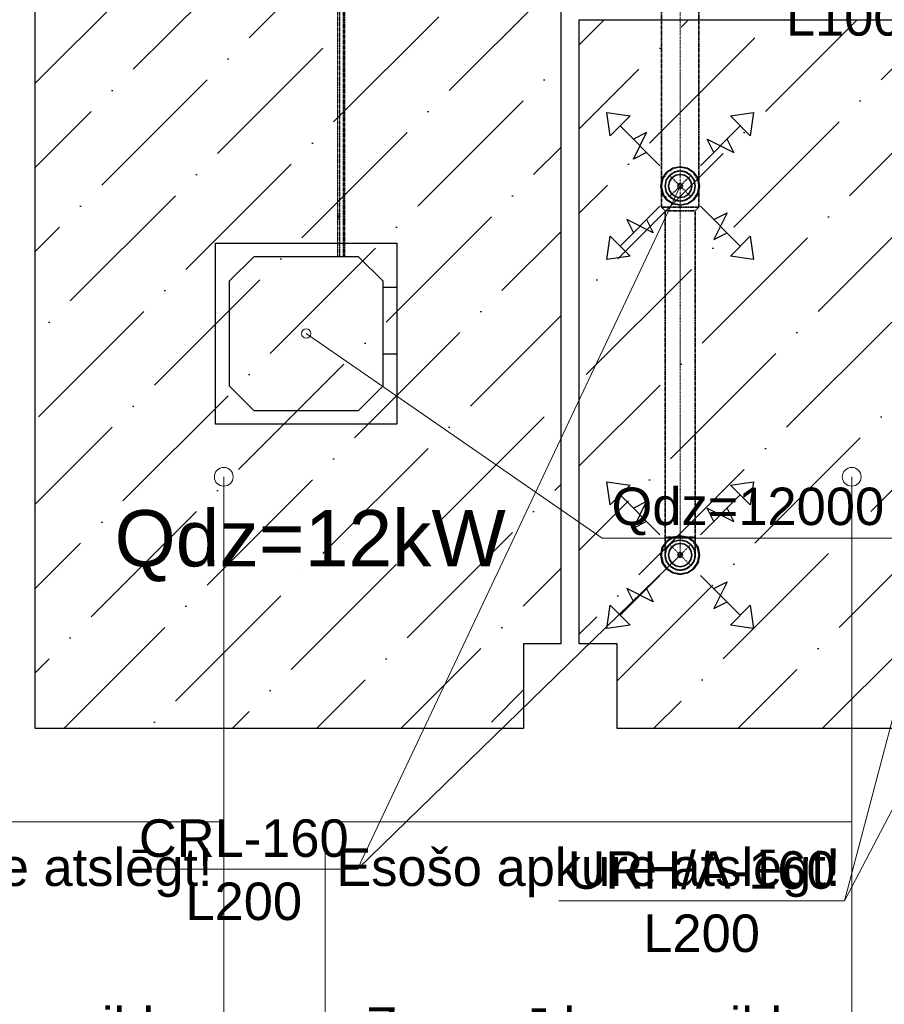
# Model space of a CAD drawing. Header units: millimetres. Extents: x -134161 to 355560, y -27497 to 30328.
# Tile 75 of 95: x 169603 to 174209, y -17907 to -12658. Entities that reach past the tile are written whole.
import ezdxf

# ---------------------------------------------------------------- set-up
doc = ezdxf.new("R2010")
doc.units = ezdxf.units.MM
for name, pattern in [('CenterLine', [17.2, 13, -2, 0.2, -2]), ('HIDDEN', [9.525, 6.35, -3.175]), ('UnderCeiling', [6.7, 4.2, -1, 0.5, -1])]:
    doc.linetypes.add(name, pattern=pattern)
doc.layers.add('AVK-A_uzdevums', color=1, linetype='CONTINUOUS', lineweight=30)
doc.layers.add('AVK-K_uzdevums', color=6, linetype='CONTINUOUS', lineweight=30)
for name, color, linetype in [('Dz1-Atpakalgaita', 7, 'CONTINUOUS'), ('Dz1-Fenkoils', 7, 'CONTINUOUS'), ('Dz1-Radiators', 7, 'CONTINUOUS'), ('Dz1-Teksts-', 7, 'CONTINUOUS'), ('Dz1-Turpgaita', 7, 'CONTINUOUS'), ('Vent-PN6-P-Plusmas bulta', 7, 'CONTINUOUS'), ('Vent-PN7-N-Teksts-', 7, 'CONTINUOUS'), ('Vent-PN7-P', 7, 'CONTINUOUS'), ('Vent-PN7-P-Iekarta', 7, 'CONTINUOUS'), ('Vent-PN7-P-Teksts-', 7, 'CONTINUOUS')]:
    doc.layers.add(name, color=color, linetype=linetype)
doc.styles.add('Arial', font='arial.ttf', dxfattribs={"height": 187.5})
doc.styles.add('PBL', font='arial.ttf')
pattern_1 = [(45, (141751.17, -16683.6), (168.3798, 617.3926), [793.75, -158.75, 0, -158.75])]

# ---------------------------------------------------------------- blocks, each defined once
blk = doc.blocks.new('*U1132')
at = {"layer": 'Vent-PN7-N-Teksts-', "color": 7, "linetype": 'Continuous', "lineweight": 15}
for p, q in [((33240.1, 4883, 2300), (33006, 4212.4, 2300)), ((33006, 4212.4, 2300), (31482.9, 4212.4, 2300))]:
    blk.add_line(p, q, dxfattribs=at)
at = {"layer": 'Vent-PN7-N-Teksts-', "color": 7, "linetype": 'Continuous', "lineweight": 25, "style": 'Arial'}
for s, p in [('URH/A-125', (31530.2, 4277.4, 2300)), ('L100', (31933.6, 3940.5, 2300))]:
    blk.add_text(s, height=200, dxfattribs=at).set_placement(p)
blk = doc.blocks.new('*U1136')
at = {"layer": 'Vent-PN7-N-Teksts-', "color": 7, "linetype": 'Continuous', "lineweight": 15}
for p, q in [((33240.1, 3105.8, 2300), (32246.2, -672.7, 2300)), ((32246.2, -672.7, 2300), (30723.1, -672.7, 2300))]:
    blk.add_line(p, q, dxfattribs=at)
at = {"layer": 'Vent-PN7-N-Teksts-', "color": 7, "linetype": 'Continuous', "lineweight": 25, "style": 'Arial'}
for s, p in [('URH/A-160', (30770.4, -607.7, 2300)), ('L200', (31173.8, -944.6, 2300))]:
    blk.add_text(s, height=200, dxfattribs=at).set_placement(p)
blk = doc.blocks.new('*U1137')
at = {"layer": 'Vent-PN7-N-Teksts-', "color": 7, "linetype": 'Continuous', "lineweight": 15}
for p, q in [((33240.1, 1232, 2300), (32246.2, -672.7, 2300)), ((32246.2, -672.7, 2300), (30723.1, -672.7, 2300))]:
    blk.add_line(p, q, dxfattribs=at)
at = {"layer": 'Vent-PN7-N-Teksts-', "color": 7, "linetype": 'Continuous', "lineweight": 25, "style": 'Arial'}
for s, p in [('URH/A-160', (30770.4, -607.7, 2300)), ('L200', (31173.8, -944.6, 2300))]:
    blk.add_text(s, height=200, dxfattribs=at).set_placement(p)
blk = doc.blocks.new('*U1175')
at = {"layer": 'Vent-PN7-P-Teksts-', "color": 7, "linetype": 'Continuous', "lineweight": 15}
for p, q in [((31370.4, 1171.5, 2300), (29651.4, -502.5, 2300)), ((29651.4, -502.5, 2300), (28438.7, -502.5, 2300))]:
    blk.add_line(p, q, dxfattribs=at)
at = {"layer": 'Vent-PN7-P-Teksts-', "color": 7, "linetype": 'Continuous', "lineweight": 25, "style": 'Arial'}
for s, p in [('CRL-160', (28486, -437.5, 2300)), ('L200', (28734.3, -774.3, 2300))]:
    blk.add_text(s, height=200, dxfattribs=at).set_placement(p)
blk = doc.blocks.new('*U1176')
at = {"layer": 'Vent-PN7-P-Teksts-', "color": 7, "linetype": 'Continuous', "lineweight": 15}
for p, q in [((31370.4, 3138.9, 2300), (29651.4, -502.5, 2300)), ((29651.4, -502.5, 2300), (28438.7, -502.5, 2300))]:
    blk.add_line(p, q, dxfattribs=at)
at = {"layer": 'Vent-PN7-P-Teksts-', "color": 7, "linetype": 'Continuous', "lineweight": 25, "style": 'Arial'}
for s, p in [('CRL-160', (28486, -437.5, 2300)), ('L200', (28734.3, -774.3, 2300))]:
    blk.add_text(s, height=200, dxfattribs=at).set_placement(p)
blk = doc.blocks.new('*U1198')
at = {"layer": 'AVK-A_uzdevums', "color": 7, "linetype": 'Continuous', "lineweight": 18}
for p, q in [((28938.6, 1588.7), (28938.6, -251.1)), ((26132.8, -2367.3), (26132.8, -251.1)), ((26132.8, -251.1), (28938.6, -251.1)), ((28938.6, -251.1), (28938.6, -2367.3)), ((28938.6, -2367.3), (26132.8, -2367.3))]:
    blk.add_line(p, q, dxfattribs=at)
at = {"layer": 'AVK-A_uzdevums', "color": 7, "linetype": 'Continuous', "lineweight": 18, "extrusion": (0, 0, -1)}
blk.add_circle((-28938.6, 1588.7), 50, dxfattribs=at)
at = {"layer": 'AVK-A_uzdevums', "color": 7, "linetype": 'Continuous', "lineweight": 25, "style": 'Arial'}
for s, p in [('Esošo apkure atslēgt!', (26192.2, -592.6)), ('Zem grīdas apsilde', (26347.7, -1439.1)), ('S=17.5m2', (26895, -1862.4)), ('Qa=1050W', (26825.1, -2285.7))]:
    blk.add_text(s, height=200, dxfattribs=at).set_placement(p)
blk = doc.blocks.new('*U1199')
at = {"layer": 'AVK-A_uzdevums', "color": 7, "linetype": 'Continuous', "lineweight": 18}
for p, q in [((32284.2, 1588.7), (32284.2, -251.1)), ((29478.5, -2367.3), (29478.5, -251.1)), ((29478.5, -251.1), (32284.2, -251.1)), ((32284.2, -251.1), (32284.2, -2367.3)), ((32284.2, -2367.3), (29478.5, -2367.3))]:
    blk.add_line(p, q, dxfattribs=at)
at = {"layer": 'AVK-A_uzdevums', "color": 7, "linetype": 'Continuous', "lineweight": 18, "extrusion": (0, 0, -1)}
blk.add_circle((-32284.2, 1588.7), 50, dxfattribs=at)
at = {"layer": 'AVK-A_uzdevums', "color": 7, "linetype": 'Continuous', "lineweight": 25, "style": 'Arial'}
for s, p in [('Esošo apkure atslēgt!', (29537.9, -592.6)), ('Zem grīdas apsilde', (29693.3, -1439.1)), ('S=10.5m2', (30240.6, -1862.4)), ('Qa=630W', (30248.4, -2285.7))]:
    blk.add_text(s, height=200, dxfattribs=at).set_placement(p)
blk = doc.blocks.new('*U1556')
at = {"layer": 'Vent-PN6-P-Plusmas bulta', "color": 7, "linetype": 'Continuous', "lineweight": 25}
for p, q in [((30997, 3406.1, 2269), (30979.4, 3529.9, 2269)), ((30979.4, 3529.9, 2269), (31103.1, 3512.2, 2269)), ((30997, 3406.1, 2269), (30979.4, 3529.9, 2269)), ((30979.4, 3529.9, 2269), (31103.1, 3512.2, 2269)), ((31637.7, 3512.2, 2269), (31761.4, 3529.9, 2269)), ((31637.7, 3512.2, 2269), (31761.4, 3529.9, 2269)), ((31761.4, 3529.9, 2269), (31743.8, 3406.1, 2269)), ((31761.4, 3529.9, 2269), (31743.8, 3406.1, 2269)), ((31103.1, 3512.2, 2269), (30997, 3406.1, 2269)), ((31743.8, 3406.1, 2269), (31637.7, 3512.2, 2269)), ((31262.2, 3247, 2269), (31050.1, 3459.2, 2269)), ((31120.8, 3282.4, 2269), (31191.5, 3423.8, 2269)), ((31191.5, 3423.8, 2269), (31120.8, 3388.5, 2269)), ((31478.6, 3247, 2269), (31690.7, 3459.2, 2269)), ((31549.3, 3317.8, 2269), (31513.9, 3388.5, 2269)), ((31513.9, 3388.5, 2269), (31655.4, 3317.8, 2269)), ((31655.4, 3317.8, 2269), (31620, 3388.5, 2269)), ((31191.5, 3317.8, 2269), (31120.8, 3282.4, 2269)), ((31262.2, 3030.7, 2269), (31050.1, 2818.5, 2269)), ((31478.6, 3030.7, 2269), (31690.7, 2818.5, 2269)), ((31549.3, 2960, 2269), (31620, 2995.3, 2269)), ((31620, 2995.3, 2269), (31549.3, 2853.9, 2269)), ((31226.9, 2889.2, 2269), (31085.4, 2960, 2269)), ((31085.4, 2960, 2269), (31120.8, 2889.2, 2269)), ((31191.5, 2960, 2269), (31226.9, 2889.2, 2269)), ((31549.3, 2853.9, 2269), (31620, 2889.2, 2269)), ((30979.4, 2747.8, 2269), (30997, 2871.6, 2269)), ((30979.4, 2747.8, 2269), (30997, 2871.6, 2269)), ((30997, 2871.6, 2269), (31103.1, 2765.5, 2269)), ((31637.7, 2765.5, 2269), (31743.8, 2871.6, 2269)), ((31743.8, 2871.6, 2269), (31761.4, 2747.8, 2269)), ((31743.8, 2871.6, 2269), (31761.4, 2747.8, 2269)), ((31103.1, 2765.5, 2269), (30979.4, 2747.8, 2269)), ((31103.1, 2765.5, 2269), (30979.4, 2747.8, 2269)), ((31761.4, 2747.8, 2269), (31637.7, 2765.5, 2269)), ((31761.4, 2747.8, 2269), (31637.7, 2765.5, 2269))]:
    blk.add_line(p, q, dxfattribs=at)
blk = doc.blocks.new('*U1557')
at = {"layer": 'Vent-PN6-P-Plusmas bulta', "color": 7, "linetype": 'Continuous', "lineweight": 25}
for p, q in [((30997, 1438.8, 2269), (30979.4, 1562.5, 2269)), ((30979.4, 1562.5, 2269), (31103.1, 1544.9, 2269)), ((30997, 1438.8, 2269), (30979.4, 1562.5, 2269)), ((30979.4, 1562.5, 2269), (31103.1, 1544.9, 2269)), ((31103.1, 1544.9, 2269), (30997, 1438.8, 2269)), ((31637.7, 1544.9, 2269), (31761.4, 1562.5, 2269)), ((31637.7, 1544.9, 2269), (31761.4, 1562.5, 2269)), ((31743.8, 1438.8, 2269), (31637.7, 1544.9, 2269)), ((31761.4, 1562.5, 2269), (31743.8, 1438.8, 2269)), ((31761.4, 1562.5, 2269), (31743.8, 1438.8, 2269)), ((31262.2, 1279.7, 2269), (31050.1, 1491.8, 2269)), ((31478.6, 1279.7, 2269), (31690.7, 1491.8, 2269)), ((31120.8, 1315.1, 2269), (31191.5, 1456.5, 2269)), ((31191.5, 1456.5, 2269), (31120.8, 1421.1, 2269)), ((31549.3, 1350.4, 2269), (31513.9, 1421.1, 2269)), ((31513.9, 1421.1, 2269), (31655.4, 1350.4, 2269)), ((31655.4, 1350.4, 2269), (31620, 1421.1, 2269)), ((31191.5, 1350.4, 2269), (31120.8, 1315.1, 2269)), ((31262.2, 1063.3, 2269), (31050.1, 851.2, 2269)), ((31478.6, 1063.3, 2269), (31690.7, 851.2, 2269)), ((31549.3, 992.6, 2269), (31620, 1028, 2269)), ((31620, 1028, 2269), (31549.3, 886.6, 2269)), ((31226.9, 921.9, 2269), (31085.4, 992.6, 2269)), ((31085.4, 992.6, 2269), (31120.8, 921.9, 2269)), ((31191.5, 992.6, 2269), (31226.9, 921.9, 2269)), ((30979.4, 780.5, 2269), (30997, 904.2, 2269)), ((30979.4, 780.5, 2269), (30997, 904.2, 2269)), ((30997, 904.2, 2269), (31103.1, 798.2, 2269)), ((31549.3, 886.6, 2269), (31620, 921.9, 2269)), ((31637.7, 798.2, 2269), (31743.8, 904.2, 2269)), ((31743.8, 904.2, 2269), (31761.4, 780.5, 2269)), ((31743.8, 904.2, 2269), (31761.4, 780.5, 2269)), ((31103.1, 798.2, 2269), (30979.4, 780.5, 2269)), ((31103.1, 798.2, 2269), (30979.4, 780.5, 2269)), ((31761.4, 780.5, 2269), (31637.7, 798.2, 2269)), ((31761.4, 780.5, 2269), (31637.7, 798.2, 2269))]:
    blk.add_line(p, q, dxfattribs=at)
blk = doc.blocks.new('*U1558')
at = {"layer": 'Vent-PN7-P', "color": 5, "linetype": 'UnderCeiling', "lineweight": 35}
for p, q in [((31270.4, 3026.9, 2600), (31290.4, 3006.9, 2600)), ((31470.4, 3026.9, 2600), (31450.4, 3006.9, 2600))]:
    blk.add_line(p, q, dxfattribs=at)
at = {"layer": 'Vent-PN7-P', "color": 7, "linetype": 'CenterLine', "lineweight": 18}
blk.add_line((31370.4, 3026.9, 2600), (31370.4, 3006.9, 2600), dxfattribs=at)
at = {"layer": 'Vent-PN7-P', "color": 5, "linetype": 'UnderCeiling', "lineweight": 35, "extrusion": (0, -1, 0)}
for centre, major_axis in [((31370.4, 3026.9, 2600), (100, 0)), ((31370.4, 3006.9, 2600), (80, 0))]:
    blk.add_ellipse(centre, major_axis=major_axis, ratio=1, start_param=0, end_param=3.141593, dxfattribs=at)
blk = doc.blocks.new('*U1559')
at = {"layer": 'Vent-PN7-P', "color": 5, "linetype": 'UnderCeiling', "lineweight": 35}
for p, q in [((31270.4, 3026.9, 2600), (31270.4, 3250.9, 2600)), ((31470.4, 3026.9, 2600), (31470.4, 3250.9, 2600))]:
    blk.add_line(p, q, dxfattribs=at)
at = {"layer": 'Vent-PN7-P', "color": 7, "linetype": 'CenterLine', "lineweight": 18}
blk.add_line((31370.4, 3026.9, 2600), (31370.4, 3250.9, 2600), dxfattribs=at)
at = {"layer": 'Vent-PN7-P', "color": 7, "linetype": 'HIDDEN', "lineweight": -3}
for p, q in [((31313.8, 3195.4, 2476), (31427, 3082.3, 2476)), ((31427, 3195.4, 2476), (31313.8, 3082.3, 2476))]:
    blk.add_line(p, q, dxfattribs=at)
at = {"layer": 'Vent-PN7-P', "color": 7, "linetype": 'HIDDEN', "lineweight": -3, "extrusion": (0, 0, -1)}
blk.add_circle((-31370.4, 3138.9, -2476), 80, dxfattribs=at)
blk = doc.blocks.new('*U1560')
at = {"layer": 'Vent-PN7-P', "color": 5, "linetype": 'UnderCeiling', "lineweight": 35}
for p, q in [((31290.4, 3006.9, 2600), (31290.4, 1267.5, 2600)), ((31450.4, 3006.9, 2600), (31450.4, 1267.5, 2600))]:
    blk.add_line(p, q, dxfattribs=at)
at = {"layer": 'Vent-PN7-P', "color": 7, "linetype": 'CenterLine', "lineweight": 18}
blk.add_line((31370.4, 3006.9, 2600), (31370.4, 1267.5, 2600), dxfattribs=at)
blk = doc.blocks.new('*U1561')
at = {"layer": 'Vent-PN7-P-Iekarta', "color": 5, "linetype": 'Continuous', "lineweight": 35}
for p, q in [((31297.6, 3211.7, 2300), (31275.2, 3178.3, 2300)), ((31331, 3234, 2300), (31297.6, 3211.7, 2300)), ((31339.8, 3212.8, 2353), (31313.8, 3195.4, 2353)), ((31339.8, 3212.8, 2300), (31313.8, 3195.4, 2300)), ((31370.4, 3241.9, 2300), (31331, 3234, 2300)), ((31370.4, 3218.9, 2353), (31339.8, 3212.8, 2353)), ((31370.4, 3218.9, 2300), (31339.8, 3212.8, 2300)), ((31409.8, 3234, 2300), (31370.4, 3241.9, 2300)), ((31401, 3212.8, 2353), (31370.4, 3218.9, 2353)), ((31401, 3212.8, 2300), (31370.4, 3218.9, 2300)), ((31427, 3195.4, 2353), (31401, 3212.8, 2353)), ((31427, 3195.4, 2300), (31401, 3212.8, 2300)), ((31443.2, 3211.7, 2300), (31409.8, 3234, 2300)), ((31465.6, 3178.3, 2300), (31443.2, 3211.7, 2300)), ((31275.2, 3178.3, 2300), (31267.4, 3138.9, 2300)), ((31296.5, 3169.5, 2353), (31290.4, 3138.9, 2353)), ((31296.5, 3169.5, 2300), (31290.4, 3138.9, 2300)), ((31313.8, 3195.4, 2353), (31296.5, 3169.5, 2353)), ((31313.8, 3195.4, 2300), (31296.5, 3169.5, 2300)), ((31313.1, 3162.6, 2290), (31308.4, 3138.9, 2290)), ((31313.1, 3162.6, 2361), (31308.4, 3138.9, 2361)), ((31326.6, 3182.7, 2290), (31313.1, 3162.6, 2290)), ((31326.6, 3182.7, 2361), (31313.1, 3162.6, 2361)), ((31346.7, 3196.1, 2290), (31326.6, 3182.7, 2290)), ((31346.7, 3196.1, 2361), (31326.6, 3182.7, 2361)), ((31370.4, 3200.9, 2290), (31346.7, 3196.1, 2290)), ((31370.4, 3200.9, 2361), (31346.7, 3196.1, 2361)), ((31365.8, 3149.9, 2284), (31361.9, 3147.3, 2284)), ((31370.4, 3150.9, 2284), (31365.8, 3149.9, 2284)), ((31394.1, 3196.1, 2290), (31370.4, 3200.9, 2290)), ((31394.1, 3196.1, 2361), (31370.4, 3200.9, 2361)), ((31375, 3149.9, 2284), (31370.4, 3150.9, 2284)), ((31378.9, 3147.3, 2284), (31375, 3149.9, 2284)), ((31414.2, 3182.7, 2290), (31394.1, 3196.1, 2290)), ((31414.2, 3182.7, 2361), (31394.1, 3196.1, 2361)), ((31427.7, 3162.6, 2290), (31414.2, 3182.7, 2290)), ((31427.7, 3162.6, 2361), (31414.2, 3182.7, 2361)), ((31444.3, 3169.5, 2353), (31427, 3195.4, 2353)), ((31444.3, 3169.5, 2300), (31427, 3195.4, 2300)), ((31432.4, 3138.9, 2290), (31427.7, 3162.6, 2290)), ((31432.4, 3138.9, 2361), (31427.7, 3162.6, 2361)), ((31450.4, 3138.9, 2353), (31444.3, 3169.5, 2353)), ((31450.4, 3138.9, 2300), (31444.3, 3169.5, 2300)), ((31473.4, 3138.9, 2300), (31465.6, 3178.3, 2300)), ((31267.4, 3138.9, 2300), (31275.2, 3099.4, 2300)), ((31275.2, 3099.4, 2300), (31297.6, 3066, 2300)), ((31290.4, 3138.9, 2353), (31296.5, 3108.2, 2353)), ((31290.4, 3138.9, 2300), (31296.5, 3108.2, 2300)), ((31296.5, 3108.2, 2353), (31313.8, 3082.3, 2353)), ((31296.5, 3108.2, 2300), (31313.8, 3082.3, 2300)), ((31308.4, 3138.9, 2290), (31313.1, 3115.1, 2290)), ((31308.4, 3138.9, 2361), (31313.1, 3115.1, 2361)), ((31313.1, 3115.1, 2290), (31326.6, 3095, 2290)), ((31313.1, 3115.1, 2361), (31326.6, 3095, 2361)), ((31359.3, 3143.5, 2284), (31358.4, 3138.9, 2284)), ((31358.4, 3138.9, 2284), (31359.3, 3134.3, 2284)), ((31361.9, 3147.3, 2284), (31359.3, 3143.5, 2284)), ((31359.3, 3134.3, 2284), (31361.9, 3130.4, 2284)), ((31361.9, 3130.4, 2284), (31365.8, 3127.8, 2284)), ((31365.8, 3127.8, 2284), (31370.4, 3126.9, 2284)), ((31370.4, 3126.9, 2284), (31375, 3127.8, 2284)), ((31375, 3127.8, 2284), (31378.9, 3130.4, 2284)), ((31381.5, 3143.5, 2284), (31378.9, 3147.3, 2284)), ((31378.9, 3130.4, 2284), (31381.5, 3134.3, 2284)), ((31382.4, 3138.9, 2284), (31381.5, 3143.5, 2284)), ((31381.5, 3134.3, 2284), (31382.4, 3138.9, 2284)), ((31414.2, 3095, 2290), (31427.7, 3115.1, 2290)), ((31414.2, 3095, 2361), (31427.7, 3115.1, 2361)), ((31427, 3082.3, 2353), (31444.3, 3108.2, 2353)), ((31427, 3082.3, 2300), (31444.3, 3108.2, 2300)), ((31427.7, 3115.1, 2290), (31432.4, 3138.9, 2290)), ((31427.7, 3115.1, 2361), (31432.4, 3138.9, 2361)), ((31443.2, 3066, 2300), (31465.6, 3099.4, 2300)), ((31444.3, 3108.2, 2353), (31450.4, 3138.9, 2353)), ((31444.3, 3108.2, 2300), (31450.4, 3138.9, 2300)), ((31465.6, 3099.4, 2300), (31473.4, 3138.9, 2300)), ((31297.6, 3066, 2300), (31331, 3043.7, 2300)), ((31313.8, 3082.3, 2353), (31339.8, 3064.9, 2353)), ((31313.8, 3082.3, 2300), (31339.8, 3064.9, 2300)), ((31326.6, 3095, 2290), (31346.7, 3081.6, 2290)), ((31326.6, 3095, 2361), (31346.7, 3081.6, 2361)), ((31339.8, 3064.9, 2353), (31370.4, 3058.9, 2353)), ((31339.8, 3064.9, 2300), (31370.4, 3058.9, 2300)), ((31346.7, 3081.6, 2290), (31370.4, 3076.9, 2290)), ((31346.7, 3081.6, 2361), (31370.4, 3076.9, 2361)), ((31370.4, 3076.9, 2290), (31394.1, 3081.6, 2290)), ((31370.4, 3076.9, 2361), (31394.1, 3081.6, 2361)), ((31370.4, 3058.9, 2353), (31401, 3064.9, 2353)), ((31370.4, 3058.9, 2300), (31401, 3064.9, 2300)), ((31394.1, 3081.6, 2290), (31414.2, 3095, 2290)), ((31394.1, 3081.6, 2361), (31414.2, 3095, 2361)), ((31401, 3064.9, 2353), (31427, 3082.3, 2353)), ((31401, 3064.9, 2300), (31427, 3082.3, 2300)), ((31409.8, 3043.7, 2300), (31443.2, 3066, 2300)), ((31331, 3043.7, 2300), (31370.4, 3035.9, 2300)), ((31370.4, 3035.9, 2300), (31409.8, 3043.7, 2300))]:
    blk.add_line(p, q, dxfattribs=at)
at = {"layer": 'Vent-PN7-P-Iekarta', "color": 7, "linetype": 'HIDDEN', "lineweight": -3}
for p, q in [((31299.7, 3209.6, 2275), (31278, 3177.1, 2275)), ((31299.7, 3209.6, 2269), (31278, 3177.1, 2269)), ((31332.1, 3231.2, 2275), (31299.7, 3209.6, 2275)), ((31332.1, 3231.2, 2269), (31299.7, 3209.6, 2269)), ((31370.4, 3238.9, 2275), (31332.1, 3231.2, 2275)), ((31370.4, 3238.9, 2269), (31332.1, 3231.2, 2269)), ((31408.7, 3231.2, 2275), (31370.4, 3238.9, 2275)), ((31408.7, 3231.2, 2269), (31370.4, 3238.9, 2269)), ((31441.1, 3209.6, 2275), (31408.7, 3231.2, 2275)), ((31441.1, 3209.6, 2269), (31408.7, 3231.2, 2269)), ((31462.8, 3177.1, 2275), (31441.1, 3209.6, 2275)), ((31462.8, 3177.1, 2269), (31441.1, 3209.6, 2269)), ((31278, 3177.1, 2275), (31270.4, 3138.9, 2275)), ((31278, 3177.1, 2269), (31270.4, 3138.9, 2269)), ((31470.4, 3138.9, 2275), (31462.8, 3177.1, 2275)), ((31470.4, 3138.9, 2269), (31462.8, 3177.1, 2269)), ((31270.4, 3138.9, 2275), (31278, 3100.6, 2275)), ((31270.4, 3138.9, 2269), (31278, 3100.6, 2269)), ((31278, 3100.6, 2275), (31299.7, 3068.1, 2275)), ((31278, 3100.6, 2269), (31299.7, 3068.1, 2269)), ((31441.1, 3068.1, 2275), (31462.8, 3100.6, 2275)), ((31441.1, 3068.1, 2269), (31462.8, 3100.6, 2269)), ((31462.8, 3100.6, 2275), (31470.4, 3138.9, 2275)), ((31462.8, 3100.6, 2269), (31470.4, 3138.9, 2269)), ((31299.7, 3068.1, 2275), (31332.1, 3046.5, 2275)), ((31299.7, 3068.1, 2269), (31332.1, 3046.5, 2269)), ((31332.1, 3046.5, 2275), (31370.4, 3038.9, 2275)), ((31332.1, 3046.5, 2269), (31370.4, 3038.9, 2269)), ((31370.4, 3038.9, 2275), (31408.7, 3046.5, 2275)), ((31370.4, 3038.9, 2269), (31408.7, 3046.5, 2269)), ((31408.7, 3046.5, 2275), (31441.1, 3068.1, 2275)), ((31408.7, 3046.5, 2269), (31441.1, 3068.1, 2269))]:
    blk.add_line(p, q, dxfattribs=at)
at = {"layer": 'Vent-PN7-P-Iekarta', "color": 5, "linetype": 'Continuous', "lineweight": 35}
blk.add_circle((31370.4, 3138.9, 2284), 12, dxfattribs=at)
blk = doc.blocks.new('*U1562')
at = {"layer": 'Vent-PN7-P', "color": 7, "linetype": 'Continuous', "lineweight": -3}
blk.add_line((31370.4, 3138.9, 2388), (31370.4, 3138.9, 2387), dxfattribs=at)
blk = doc.blocks.new('*U1566')
at = {"layer": 'Vent-PN7-P', "color": 5, "linetype": 'UnderCeiling', "lineweight": 35}
for p, q in [((31270.4, 5673.4, 2600), (31270.4, 3250.9, 2600)), ((31470.4, 5673.4, 2600), (31470.4, 3250.9, 2600))]:
    blk.add_line(p, q, dxfattribs=at)
at = {"layer": 'Vent-PN7-P', "color": 7, "linetype": 'CenterLine', "lineweight": 18}
blk.add_line((31370.4, 5673.4, 2600), (31370.4, 3250.9, 2600), dxfattribs=at)
blk = doc.blocks.new('*U1567')
at = {"layer": 'Vent-PN7-P-Iekarta', "color": 5, "linetype": 'Continuous', "lineweight": 35}
for p, q in [((31331, 1266.7, 2300), (31297.6, 1244.4, 2300)), ((31370.4, 1274.5, 2300), (31331, 1266.7, 2300)), ((31409.8, 1266.7, 2300), (31370.4, 1274.5, 2300)), ((31443.2, 1244.4, 2300), (31409.8, 1266.7, 2300)), ((31275.2, 1210.9, 2300), (31267.4, 1171.5, 2300)), ((31297.6, 1244.4, 2300), (31275.2, 1210.9, 2300)), ((31313.8, 1228.1, 2353), (31296.5, 1202.1, 2353)), ((31313.8, 1228.1, 2300), (31296.5, 1202.1, 2300)), ((31326.6, 1215.4, 2290), (31313.1, 1195.2, 2290)), ((31326.6, 1215.4, 2361), (31313.1, 1195.2, 2361)), ((31339.8, 1245.4, 2353), (31313.8, 1228.1, 2353)), ((31339.8, 1245.4, 2300), (31313.8, 1228.1, 2300)), ((31346.7, 1228.8, 2290), (31326.6, 1215.4, 2290)), ((31346.7, 1228.8, 2361), (31326.6, 1215.4, 2361)), ((31370.4, 1251.5, 2353), (31339.8, 1245.4, 2353)), ((31370.4, 1251.5, 2300), (31339.8, 1245.4, 2300)), ((31370.4, 1233.5, 2290), (31346.7, 1228.8, 2290)), ((31370.4, 1233.5, 2361), (31346.7, 1228.8, 2361)), ((31401, 1245.4, 2353), (31370.4, 1251.5, 2353)), ((31401, 1245.4, 2300), (31370.4, 1251.5, 2300)), ((31394.1, 1228.8, 2290), (31370.4, 1233.5, 2290)), ((31394.1, 1228.8, 2361), (31370.4, 1233.5, 2361)), ((31414.2, 1215.4, 2290), (31394.1, 1228.8, 2290)), ((31414.2, 1215.4, 2361), (31394.1, 1228.8, 2361)), ((31427, 1228.1, 2353), (31401, 1245.4, 2353)), ((31427, 1228.1, 2300), (31401, 1245.4, 2300)), ((31427.7, 1195.2, 2290), (31414.2, 1215.4, 2290)), ((31427.7, 1195.2, 2361), (31414.2, 1215.4, 2361)), ((31444.3, 1202.1, 2353), (31427, 1228.1, 2353)), ((31444.3, 1202.1, 2300), (31427, 1228.1, 2300)), ((31465.6, 1210.9, 2300), (31443.2, 1244.4, 2300)), ((31473.4, 1171.5, 2300), (31465.6, 1210.9, 2300)), ((31267.4, 1171.5, 2300), (31275.2, 1132.1, 2300)), ((31296.5, 1202.1, 2353), (31290.4, 1171.5, 2353)), ((31296.5, 1202.1, 2300), (31290.4, 1171.5, 2300)), ((31290.4, 1171.5, 2353), (31296.5, 1140.9, 2353)), ((31290.4, 1171.5, 2300), (31296.5, 1140.9, 2300)), ((31313.1, 1195.2, 2290), (31308.4, 1171.5, 2290)), ((31313.1, 1195.2, 2361), (31308.4, 1171.5, 2361)), ((31308.4, 1171.5, 2290), (31313.1, 1147.8, 2290)), ((31308.4, 1171.5, 2361), (31313.1, 1147.8, 2361)), ((31359.3, 1176.1, 2284), (31358.4, 1171.5, 2284)), ((31358.4, 1171.5, 2284), (31359.3, 1166.9, 2284)), ((31361.9, 1180, 2284), (31359.3, 1176.1, 2284)), ((31359.3, 1166.9, 2284), (31361.9, 1163, 2284)), ((31365.8, 1182.6, 2284), (31361.9, 1180, 2284)), ((31361.9, 1163, 2284), (31365.8, 1160.4, 2284)), ((31370.4, 1183.5, 2284), (31365.8, 1182.6, 2284)), ((31365.8, 1160.4, 2284), (31370.4, 1159.5, 2284)), ((31375, 1182.6, 2284), (31370.4, 1183.5, 2284)), ((31370.4, 1159.5, 2284), (31375, 1160.4, 2284)), ((31378.9, 1180, 2284), (31375, 1182.6, 2284)), ((31375, 1160.4, 2284), (31378.9, 1163, 2284)), ((31381.5, 1176.1, 2284), (31378.9, 1180, 2284)), ((31378.9, 1163, 2284), (31381.5, 1166.9, 2284)), ((31382.4, 1171.5, 2284), (31381.5, 1176.1, 2284)), ((31381.5, 1166.9, 2284), (31382.4, 1171.5, 2284)), ((31432.4, 1171.5, 2290), (31427.7, 1195.2, 2290)), ((31432.4, 1171.5, 2361), (31427.7, 1195.2, 2361)), ((31427.7, 1147.8, 2290), (31432.4, 1171.5, 2290)), ((31427.7, 1147.8, 2361), (31432.4, 1171.5, 2361)), ((31450.4, 1171.5, 2353), (31444.3, 1202.1, 2353)), ((31450.4, 1171.5, 2300), (31444.3, 1202.1, 2300)), ((31444.3, 1140.9, 2353), (31450.4, 1171.5, 2353)), ((31444.3, 1140.9, 2300), (31450.4, 1171.5, 2300)), ((31465.6, 1132.1, 2300), (31473.4, 1171.5, 2300)), ((31275.2, 1132.1, 2300), (31297.6, 1098.7, 2300)), ((31296.5, 1140.9, 2353), (31313.8, 1115, 2353)), ((31296.5, 1140.9, 2300), (31313.8, 1115, 2300)), ((31313.1, 1147.8, 2290), (31326.6, 1127.7, 2290)), ((31313.1, 1147.8, 2361), (31326.6, 1127.7, 2361)), ((31313.8, 1115, 2353), (31339.8, 1097.6, 2353)), ((31313.8, 1115, 2300), (31339.8, 1097.6, 2300)), ((31326.6, 1127.7, 2290), (31346.7, 1114.2, 2290)), ((31326.6, 1127.7, 2361), (31346.7, 1114.2, 2361)), ((31346.7, 1114.2, 2290), (31370.4, 1109.5, 2290)), ((31346.7, 1114.2, 2361), (31370.4, 1109.5, 2361)), ((31370.4, 1109.5, 2290), (31394.1, 1114.2, 2290)), ((31370.4, 1109.5, 2361), (31394.1, 1114.2, 2361)), ((31394.1, 1114.2, 2290), (31414.2, 1127.7, 2290)), ((31394.1, 1114.2, 2361), (31414.2, 1127.7, 2361)), ((31401, 1097.6, 2353), (31427, 1115, 2353)), ((31401, 1097.6, 2300), (31427, 1115, 2300)), ((31414.2, 1127.7, 2290), (31427.7, 1147.8, 2290)), ((31414.2, 1127.7, 2361), (31427.7, 1147.8, 2361)), ((31427, 1115, 2353), (31444.3, 1140.9, 2353)), ((31427, 1115, 2300), (31444.3, 1140.9, 2300)), ((31443.2, 1098.7, 2300), (31465.6, 1132.1, 2300)), ((31297.6, 1098.7, 2300), (31331, 1076.4, 2300)), ((31331, 1076.4, 2300), (31370.4, 1068.5, 2300)), ((31339.8, 1097.6, 2353), (31370.4, 1091.5, 2353)), ((31339.8, 1097.6, 2300), (31370.4, 1091.5, 2300)), ((31370.4, 1091.5, 2353), (31401, 1097.6, 2353)), ((31370.4, 1091.5, 2300), (31401, 1097.6, 2300)), ((31370.4, 1068.5, 2300), (31409.8, 1076.4, 2300)), ((31409.8, 1076.4, 2300), (31443.2, 1098.7, 2300))]:
    blk.add_line(p, q, dxfattribs=at)
at = {"layer": 'Vent-PN7-P-Iekarta', "color": 7, "linetype": 'HIDDEN', "lineweight": -3}
for p, q in [((31332.1, 1263.9, 2275), (31299.7, 1242.2, 2275)), ((31332.1, 1263.9, 2269), (31299.7, 1242.2, 2269)), ((31370.4, 1271.5, 2275), (31332.1, 1263.9, 2275)), ((31370.4, 1271.5, 2269), (31332.1, 1263.9, 2269)), ((31408.7, 1263.9, 2275), (31370.4, 1271.5, 2275)), ((31408.7, 1263.9, 2269), (31370.4, 1271.5, 2269)), ((31441.1, 1242.2, 2275), (31408.7, 1263.9, 2275)), ((31441.1, 1242.2, 2269), (31408.7, 1263.9, 2269)), ((31278, 1209.8, 2275), (31270.4, 1171.5, 2275)), ((31278, 1209.8, 2269), (31270.4, 1171.5, 2269)), ((31299.7, 1242.2, 2275), (31278, 1209.8, 2275)), ((31299.7, 1242.2, 2269), (31278, 1209.8, 2269)), ((31462.8, 1209.8, 2275), (31441.1, 1242.2, 2275)), ((31462.8, 1209.8, 2269), (31441.1, 1242.2, 2269)), ((31470.4, 1171.5, 2275), (31462.8, 1209.8, 2275)), ((31470.4, 1171.5, 2269), (31462.8, 1209.8, 2269)), ((31270.4, 1171.5, 2275), (31278, 1133.3, 2275)), ((31270.4, 1171.5, 2269), (31278, 1133.3, 2269)), ((31462.8, 1133.3, 2275), (31470.4, 1171.5, 2275)), ((31462.8, 1133.3, 2269), (31470.4, 1171.5, 2269)), ((31278, 1133.3, 2275), (31299.7, 1100.8, 2275)), ((31278, 1133.3, 2269), (31299.7, 1100.8, 2269)), ((31441.1, 1100.8, 2275), (31462.8, 1133.3, 2275)), ((31441.1, 1100.8, 2269), (31462.8, 1133.3, 2269)), ((31299.7, 1100.8, 2275), (31332.1, 1079.1, 2275)), ((31299.7, 1100.8, 2269), (31332.1, 1079.1, 2269)), ((31332.1, 1079.1, 2275), (31370.4, 1071.5, 2275)), ((31332.1, 1079.1, 2269), (31370.4, 1071.5, 2269)), ((31370.4, 1071.5, 2275), (31408.7, 1079.1, 2275)), ((31370.4, 1071.5, 2269), (31408.7, 1079.1, 2269)), ((31408.7, 1079.1, 2275), (31441.1, 1100.8, 2275)), ((31408.7, 1079.1, 2269), (31441.1, 1100.8, 2269))]:
    blk.add_line(p, q, dxfattribs=at)
at = {"layer": 'Vent-PN7-P-Iekarta', "color": 5, "linetype": 'Continuous', "lineweight": 35}
blk.add_circle((31370.4, 1171.5, 2284), 12, dxfattribs=at)
blk = doc.blocks.new('*U1568')
at = {"layer": 'Vent-PN7-P', "color": 7, "linetype": 'Continuous', "lineweight": -3}
blk.add_line((31370.4, 1171.5, 2402), (31370.4, 1171.5, 2401), dxfattribs=at)
blk = doc.blocks.new('*U1569')
at = {"layer": 'Vent-PN7-P', "color": 7, "linetype": 'UnderCeiling', "lineweight": 18}
for p, q in [((31427, 1228.1, 2504), (31313.8, 1115, 2504)), ((31427, 1115, 2504), (31313.8, 1228.1, 2504))]:
    blk.add_line(p, q, dxfattribs=at)
at = {"layer": 'Vent-PN7-P', "color": 5, "linetype": 'UnderCeiling', "lineweight": 35, "extrusion": (0, 1, 0)}
blk.add_ellipse((31370.4, 1267.5, 2600), major_axis=(-80, 0), ratio=1, start_param=0, end_param=3.141593, dxfattribs=at)
at = {"layer": 'Vent-PN7-P', "color": 5, "linetype": 'UnderCeiling', "lineweight": 35, "extrusion": (1, 0, 0)}
for centre in [(31290.4, 1267.5, 2504), (31450.4, 1267.5, 2504)]:
    blk.add_ellipse(centre, major_axis=(0, 0, 96), ratio=1, start_param=0, end_param=1.570796, dxfattribs=at)
at = {"layer": 'Vent-PN7-P', "color": 7, "linetype": 'CenterLine', "lineweight": 18, "extrusion": (1, 0, 0)}
blk.add_ellipse((31370.4, 1267.5, 2504), major_axis=(0, 0, 96), ratio=1, start_param=0, end_param=1.570796, dxfattribs=at)
at = {"layer": 'Vent-PN7-P', "color": 7, "linetype": 'HIDDEN', "lineweight": -3, "extrusion": (0, 0, -1)}
blk.add_ellipse((31370.4, 1171.5, 2504), major_axis=(-80, 0), ratio=1, start_param=0, end_param=3.141593, dxfattribs=at)
at = {"layer": 'Vent-PN7-P', "color": 5, "linetype": 'UnderCeiling', "lineweight": 35, "extrusion": (0, 0, -1)}
blk.add_ellipse((31370.4, 1171.5, 2504), major_axis=(80, 0), ratio=1, start_param=0, end_param=3.141593, dxfattribs=at)
blk = doc.blocks.new('*U1888')
at = {"layer": 'Dz1-Atpakalgaita', "color": 6, "linetype": 'UnderCeiling', "lineweight": 25}
for p, q in [((29546.2, 2992, 2800), (29546.2, 8199.8, 2800)), ((29556.2, 2992, 2800), (29556.2, 8199.8, 2800))]:
    blk.add_line(p, q, dxfattribs=at)
blk = doc.blocks.new('*U1889')
at = {"layer": 'Dz1-Turpgaita', "color": 4, "linetype": 'UnderCeiling', "lineweight": 25}
for p, q in [((29577.2, 3010, 2800), (29577.2, 8173.3, 2800)), ((29583.2, 3010, 2800), (29583.2, 8173.3, 2800))]:
    blk.add_line(p, q, dxfattribs=at)
blk = doc.blocks.new('*U1890')
at = {"layer": 'Dz1-Teksts-', "color": 7, "linetype": 'Continuous', "lineweight": 0}
for p, q in [((29377.7, 2352.5, 2500), (30954.6, 1262.2, 2500)), ((30954.6, 1262.2, 2500), (32848.6, 1262.2, 2500))]:
    blk.add_line(p, q, dxfattribs=at)
at = {"layer": 'Dz1-Teksts-', "color": 7, "linetype": 'Continuous', "lineweight": 0, "extrusion": (0, 0, -1)}
blk.add_circle((-29377.7, 2352.5, -2500), 25, dxfattribs=at)
at = {"layer": 'Dz1-Teksts-', "color": 7, "linetype": 'Continuous', "lineweight": 0, "style": 'Arial'}
blk.add_text('Qdz=12000 W', height=200, dxfattribs=at).set_placement((31004.7, 1331.1, 2500))
blk = doc.blocks.new('*U1891')
at = {"layer": 'Dz1-Turpgaita', "color": 4, "linetype": 'UnderCeiling', "lineweight": 25, "extrusion": (0, 1, 0)}
blk.add_ellipse((29580.2, 3010, 2800), major_axis=(-3, 0), ratio=1, start_param=0, end_param=3.141593, dxfattribs=at)
at = {"layer": 'Dz1-Turpgaita', "color": 4, "linetype": 'UnderCeiling', "lineweight": 25, "extrusion": (-1, 0, 0)}
for centre in [(29577.2, 3010, 2791), (29583.2, 3010, 2791)]:
    blk.add_ellipse(centre, major_axis=(0, -6.36, 6.36), ratio=1, start_param=0, end_param=0.785398, dxfattribs=at)
at = {"layer": 'Dz1-Turpgaita', "color": 7, "linetype": 'HIDDEN', "lineweight": -3, "extrusion": (0, -0.707107, -0.707107)}
blk.add_ellipse((29580.2, 3003.6, 2797.4), major_axis=(-3, 0), ratio=1, start_param=0, end_param=3.141593, dxfattribs=at)
at = {"layer": 'Dz1-Turpgaita', "color": 4, "linetype": 'UnderCeiling', "lineweight": 25, "extrusion": (0, -0.707107, -0.707107)}
blk.add_ellipse((29580.2, 3003.6, 2797.4), major_axis=(3, 0), ratio=1, start_param=0, end_param=3.141593, dxfattribs=at)
blk = doc.blocks.new('*U1892')
at = {"layer": 'Dz1-Turpgaita', "color": 4, "linetype": 'UnderCeiling', "lineweight": 25}
for p, q in [((29577.2, 2960.9, 2754.6), (29577.2, 3003.6, 2797.4)), ((29583.2, 2960.9, 2754.6), (29583.2, 3003.6, 2797.4))]:
    blk.add_line(p, q, dxfattribs=at)
blk = doc.blocks.new('*U1893')
at = {"layer": 'Dz1-Atpakalgaita', "color": 6, "linetype": 'UnderCeiling', "lineweight": 25, "extrusion": (0, 1, 0)}
blk.add_ellipse((29551.2, 2992, 2800), major_axis=(-5, 0), ratio=1, start_param=0, end_param=3.141593, dxfattribs=at)
at = {"layer": 'Dz1-Atpakalgaita', "color": 6, "linetype": 'UnderCeiling', "lineweight": 25, "extrusion": (-1, 0, 0)}
for centre in [(29546.2, 2992, 2785), (29556.2, 2992, 2785)]:
    blk.add_ellipse(centre, major_axis=(0, -15), ratio=1, start_param=0, end_param=1.570796, dxfattribs=at)
at = {"layer": 'Dz1-Atpakalgaita', "color": 7, "linetype": 'HIDDEN', "lineweight": -3, "extrusion": (0, 0, -1)}
blk.add_ellipse((29551.2, 2977, 2785), major_axis=(-5, 0), ratio=1, start_param=0, end_param=3.141593, dxfattribs=at)
at = {"layer": 'Dz1-Atpakalgaita', "color": 6, "linetype": 'UnderCeiling', "lineweight": 25, "extrusion": (0, 0, -1)}
blk.add_ellipse((29551.2, 2977, 2785), major_axis=(5, 0), ratio=1, start_param=0, end_param=3.141593, dxfattribs=at)
blk = doc.blocks.new('*U1894')
at = {"layer": 'Dz1-Atpakalgaita', "color": 7, "linetype": 'Continuous', "lineweight": -3}
blk.add_line((29551.2, 2977, 2744.5), (29551.2, 2977, 2743.5), dxfattribs=at)
blk = doc.blocks.new('*U1895')
at = {"layer": 'Dz1-Turpgaita', "color": 7, "linetype": 'HIDDEN', "lineweight": -3, "extrusion": (0, 0.707107, 0.707107)}
blk.add_ellipse((29580.2, 2960.9, 2754.6), major_axis=(3, 0), ratio=1, start_param=0, end_param=3.141593, dxfattribs=at)
at = {"layer": 'Dz1-Turpgaita', "color": 4, "linetype": 'UnderCeiling', "lineweight": 25, "extrusion": (0, 0.707107, 0.707107)}
blk.add_ellipse((29580.2, 2960.9, 2754.6), major_axis=(-3, 0), ratio=1, start_param=0, end_param=3.141593, dxfattribs=at)
at = {"layer": 'Dz1-Turpgaita', "color": 4, "linetype": 'UnderCeiling', "lineweight": 25, "extrusion": (1, 0, 0)}
for centre in [(29577.2, 2954.5, 2761), (29583.2, 2954.5, 2761)]:
    blk.add_ellipse(centre, major_axis=(0, 0, -9), ratio=1, start_param=0, end_param=0.785398, dxfattribs=at)
at = {"layer": 'Dz1-Turpgaita', "color": 4, "linetype": 'UnderCeiling', "lineweight": 25, "extrusion": (0, -1, 0)}
blk.add_ellipse((29580.2, 2954.5, 2752), major_axis=(3, 0), ratio=1, start_param=0, end_param=3.141593, dxfattribs=at)
blk = doc.blocks.new('*U1896')
at = {"layer": 'Dz1-Turpgaita', "color": 4, "linetype": 'UnderCeiling', "lineweight": 25}
for p, q in [((29577.2, 2762, 2752), (29577.2, 2954.5, 2752)), ((29583.2, 2762, 2752), (29583.2, 2954.5, 2752))]:
    blk.add_line(p, q, dxfattribs=at)
blk = doc.blocks.new('*U1897')
at = {"layer": 'Dz1-Atpakalgaita', "color": 6, "linetype": 'UnderCeiling', "lineweight": 25, "extrusion": (1, 0, 0)}
for centre in [(29546.2, 2962, 2704), (29556.2, 2962, 2704)]:
    blk.add_ellipse(centre, major_axis=(0, 0, -15), ratio=1, start_param=0, end_param=1.570796, dxfattribs=at)
at = {"layer": 'Dz1-Atpakalgaita', "color": 6, "linetype": 'UnderCeiling', "lineweight": 25, "extrusion": (0, -1, 0)}
blk.add_ellipse((29551.2, 2962, 2689), major_axis=(5, 0), ratio=1, start_param=0, end_param=3.141593, dxfattribs=at)
blk = doc.blocks.new('*U1898')
at = {"layer": 'Dz1-Atpakalgaita', "color": 6, "linetype": 'UnderCeiling', "lineweight": 25}
for p, q in [((29546.2, 2762, 2689), (29546.2, 2962, 2689)), ((29556.2, 2762, 2689), (29556.2, 2962, 2689))]:
    blk.add_line(p, q, dxfattribs=at)
blk = doc.blocks.new('*U1899')
at = {"layer": 'Dz1-Radiators', "color": 7, "linetype": 'Continuous', "lineweight": -3}
blk.add_line((29580.2, 2762, 2752), (29580.2, 2762, 2751), dxfattribs=at)
blk = doc.blocks.new('*U1900')
at = {"layer": 'Dz1-Fenkoils', "color": 7, "linetype": 'HIDDEN', "lineweight": -3}
for p, q in [((28895.2, 2835, 2441), (28895.2, 2835, 2500)), ((29860.2, 2835, 2441), (29860.2, 2835, 2500)), ((29098.3, 2762, 2829), (29098.3, 2762, 2500)), ((29657.1, 2762, 2829), (29657.1, 2762, 2500)), ((28968.2, 2631.9, 2829), (28968.2, 2631.9, 2500)), ((29787.2, 2631.9, 2829), (29787.2, 2631.9, 2500)), ((29860.2, 2597, 2500), (29860.2, 2243, 2500)), ((29862.2, 2597, 2815), (29862.2, 2597, 2595)), ((29862.2, 2243, 2595), (29862.2, 2243, 2815)), ((28968.2, 2073.1, 2829), (28968.2, 2073.1, 2500)), ((29787.2, 2073.1, 2829), (29787.2, 2073.1, 2500)), ((29098.3, 1943, 2829), (29098.3, 1943, 2500)), ((29657.1, 1943, 2829), (29657.1, 1943, 2500)), ((28895.2, 1870, 2441), (28895.2, 1870, 2500)), ((29860.2, 1870, 2441), (29860.2, 1870, 2500))]:
    blk.add_line(p, q, dxfattribs=at)
at = {"layer": 'Dz1-Fenkoils', "color": 7, "linetype": 'Continuous', "lineweight": -3}
for p, q in [((28895.2, 1870, 2500), (28895.2, 2835, 2500)), ((28895.2, 2835, 2500), (29860.2, 2835, 2500)), ((29860.2, 2835, 2500), (29860.2, 2597, 2500)), ((29098.3, 2762, 2829), (28968.2, 2631.9, 2829)), ((29657.1, 2762, 2829), (29098.3, 2762, 2829)), ((29787.2, 2631.9, 2829), (29657.1, 2762, 2829)), ((28968.2, 2631.9, 2829), (28968.2, 2073.1, 2829)), ((29787.2, 2073.1, 2829), (29787.2, 2631.9, 2829)), ((29862.2, 2597, 2815), (29787.2, 2597, 2815)), ((29862.2, 2243, 2815), (29862.2, 2597, 2815)), ((29862.2, 2243, 2815), (29787.2, 2243, 2815)), ((29860.2, 2243, 2500), (29860.2, 1870, 2500)), ((28968.2, 2073.1, 2829), (29098.3, 1943, 2829)), ((29657.1, 1943, 2829), (29787.2, 2073.1, 2829)), ((29098.3, 1943, 2829), (29657.1, 1943, 2829)), ((29860.2, 1870, 2500), (28895.2, 1870, 2500))]:
    blk.add_line(p, q, dxfattribs=at)

msp = doc.modelspace()

# ---------------------------------------------------------------- hatches: boundary and pattern name
at = {"layer": 'AVK-A_uzdevums'}
h = msp.add_hatch(dxfattribs=at)
h.set_pattern_fill('ANSI36', color=256, scale=100)
h.set_pattern_definition(pattern_1)
h.paths.add_polyline_path([(169685.1, -10058.6), (171624.4, -10058.6), (171624.4, -10358.5), (172485.1, -10358.5), (172485.1, -15985.2), (172287.5, -15985.2), (172287.5, -16436.7), (169685.1, -16436.7)])
h = msp.add_hatch(dxfattribs=at)
h.set_pattern_fill('ANSI36', color=256, scale=100)
h.set_pattern_definition(pattern_1)
h.paths.add_polyline_path([(172584, -12658.6), (175381.4, -12658.6), (175381.4, -16436.7), (172785, -16436.7), (172785, -15985.2), (172584, -15985.2)])

# ---------------------------------------------------------------- linework, layer by layer
for points in [[(169685.1, -10058.6), (171624.4, -10058.6), (171624.4, -10358.5), (172485.1, -10358.5), (172485.1, -15985.2), (172287.5, -15985.2), (172287.5, -16436.7), (169685.1, -16436.7)], [(172584, -12658.6), (175381.4, -12658.6), (175381.4, -16436.7), (172785, -16436.7), (172785, -15985.2), (172584, -15985.2)]]:
    msp.add_lwpolyline(points, close=True, dxfattribs=at)

# ---------------------------------------------------------------- block references
for name in ['*U1198', '*U1199']:
    msp.add_blockref(name, (141751.2, -16683.6), dxfattribs=at)
at = {"layer": 'Dz1-Atpakalgaita'}
for name in ['*U1888', '*U1893', '*U1897', '*U1898', '*U1894']:
    msp.add_blockref(name, (141751.2, -16683.6), dxfattribs=at)
at = {"layer": 'Dz1-Fenkoils'}
msp.add_blockref('*U1900', (141751.2, -16683.6), dxfattribs=at)
at = {"layer": 'Dz1-Radiators'}
msp.add_blockref('*U1899', (141751.2, -16683.6), dxfattribs=at)
at = {"layer": 'Dz1-Teksts-'}
msp.add_blockref('*U1890', (141751.2, -16683.6), dxfattribs=at)
at = {"layer": 'Dz1-Turpgaita'}
for name in ['*U1889', '*U1891', '*U1892', '*U1895', '*U1896']:
    msp.add_blockref(name, (141751.2, -16683.6), dxfattribs=at)
at = {"layer": 'Vent-PN6-P-Plusmas bulta'}
for name in ['*U1556', '*U1557']:
    msp.add_blockref(name, (141751.2, -16683.6), dxfattribs=at)
at = {"layer": 'Vent-PN7-N-Teksts-'}
for name in ['*U1132', '*U1136', '*U1137']:
    msp.add_blockref(name, (141751.2, -16683.6), dxfattribs=at)
at = {"layer": 'Vent-PN7-P'}
for name in ['*U1566', '*U1559', '*U1562', '*U1558', '*U1560', '*U1569', '*U1568']:
    msp.add_blockref(name, (141751.2, -16683.6), dxfattribs=at)
at = {"layer": 'Vent-PN7-P-Iekarta'}
for name in ['*U1561', '*U1567']:
    msp.add_blockref(name, (141751.2, -16683.6), dxfattribs=at)
at = {"layer": 'Vent-PN7-P-Teksts-'}
for name in ['*U1176', '*U1175']:
    msp.add_blockref(name, (141751.2, -16683.6), dxfattribs=at)

# ---------------------------------------------------------------- texts
at = {"layer": 'AVK-K_uzdevums', "insert": (170107.8, -15272.6), "char_height": 300, "width": 1929.168, "attachment_point": 1, "style": 'PBL'}
msp.add_mtext('{\\fArial|b0|i0|c186|p34;Qdz=12kW}', dxfattribs=at)

doc.saveas('drawing.dxf')
